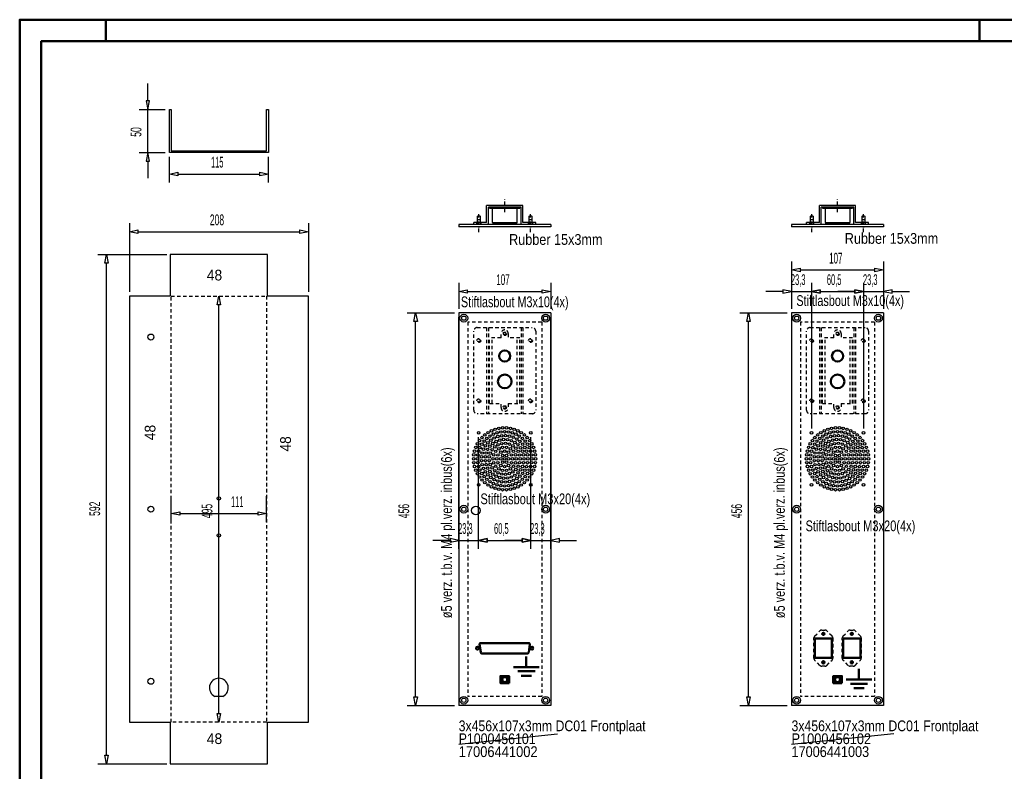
# Model space of a CAD drawing. Extents: x -16476 to -14436, y 5163 to 6588.
# Tile 2 of 3: x -16476 to -15332, y 5714 to 6588. Entities that reach past the tile are written whole.
import ezdxf

# ---------------------------------------------------------------- set-up
doc = ezdxf.new("R2010")
doc.units = 0
doc.header["$MEASUREMENT"] = 0
doc.linetypes.add('DASHDOT', pattern=[8.5, 4, -2, 0.5, -2])
doc.linetypes.add('HIDDEN', pattern=[7, 4, -3])
doc.layers.get('0').update_dxf_attribs({"linetype": 'CONTINUOUS'})
for name, color, linetype in [('DIM49', 4, 'CONTINUOUS'), ('LE_GREEN', 3, 'CONTINUOUS'), ('LE_HIDDEN', 7, 'CONTINUOUS'), ('LE_MIDDLE', 7, 'CONTINUOUS'), ('LE_RED', 1, 'CONTINUOUS'), ('TXT_ALL', 7, 'CONTINUOUS'), ('TXT_DIM49', 2, 'CONTINUOUS')]:
    doc.layers.add(name, color=color, linetype=linetype)
doc.layers.add('LE_ALL', color=7, linetype='CONTINUOUS', lineweight=50)

# ---------------------------------------------------------------- blocks, each defined once
blk = doc.blocks.new('_D6', base_point=(-15579, 6247))
at = {"layer": 'DIM49', "color": 1}
for p, q in [((-15579, 6307), (-15579, 6252)), ((-15472, 6307), (-15472, 6252)), ((-15579, 6297), (-15569, 6299)), ((-15569, 6295), (-15579, 6297)), ((-15569, 6299), (-15569, 6295)), ((-15569, 6297), (-15482, 6297)), ((-15482, 6295), (-15482, 6299)), ((-15482, 6299), (-15472, 6297)), ((-15472, 6297), (-15482, 6295))]:
    blk.add_line(p, q, dxfattribs=at)
at = {"layer": 'TXT_DIM49', "width": 0.557}
blk.add_text('107', height=12.5, dxfattribs=at).set_placement((-15535.3, 6304.5))
blk = doc.blocks.new('_D7', base_point=(-15579, 5791))
at = {"layer": 'DIM49', "color": 1}
for p, q in [((-15639, 6247), (-15584, 6247)), ((-15631, 6237), (-15629, 6247)), ((-15629, 6247), (-15627, 6237)), ((-15627, 6237), (-15631, 6237)), ((-15629, 5801), (-15629, 6237)), ((-15629, 5791), (-15631, 5801)), ((-15631, 5801), (-15627, 5801)), ((-15627, 5801), (-15629, 5791)), ((-15639, 5791), (-15584, 5791))]:
    blk.add_line(p, q, dxfattribs=at)
at = {"layer": 'TXT_DIM49', "width": 0.596}
blk.add_text('456', height=12.5, rotation=90, dxfattribs=at).set_placement((-15636.5, 6008.5))
blk = doc.blocks.new('_D8', base_point=(-15495.3, 6107.8))
at = {"layer": 'DIM49', "color": 1}
for p, q in [((-15495.3, 6282), (-15495.3, 6112.8)), ((-15472, 6282), (-15472, 6252)), ((-15505.3, 6272), (-15525.3, 6272)), ((-15495.3, 6272), (-15505.3, 6274)), ((-15505.3, 6274), (-15505.3, 6270)), ((-15505.3, 6270), (-15495.3, 6272)), ((-15495.3, 6272), (-15472, 6272)), ((-15462, 6274), (-15472, 6272)), ((-15472, 6272), (-15462, 6270)), ((-15462, 6270), (-15462, 6274)), ((-15462, 6272), (-15442, 6272))]:
    blk.add_line(p, q, dxfattribs=at)
at = {"layer": 'TXT_DIM49', "width": 0.52}
blk.add_text('23,3', height=12.5, rotation=0, dxfattribs=at).set_placement((-15496, 6279.5))
blk = doc.blocks.new('_D9', base_point=(-15555.8, 6107.8))
at = {"layer": 'DIM49', "color": 1}
for p, q in [((-15555.8, 6282), (-15555.8, 6112.8)), ((-15495.3, 6282), (-15495.3, 6112.8)), ((-15555.8, 6272), (-15545.8, 6274)), ((-15545.8, 6270), (-15555.8, 6272)), ((-15545.8, 6274), (-15545.8, 6270)), ((-15545.8, 6272), (-15505.3, 6272)), ((-15505.3, 6270), (-15505.3, 6274)), ((-15505.3, 6274), (-15495.3, 6272)), ((-15495.3, 6272), (-15505.3, 6270))]:
    blk.add_line(p, q, dxfattribs=at)
at = {"layer": 'TXT_DIM49', "width": 0.52}
blk.add_text('60,5', height=12.5, dxfattribs=at).set_placement((-15537.9, 6279.5))
blk = doc.blocks.new('_D10', base_point=(-15579, 6247))
at = {"layer": 'DIM49', "color": 1}
for p, q in [((-15579, 6282), (-15579, 6252)), ((-15555.8, 6282), (-15555.8, 6112.8)), ((-15589, 6272), (-15609, 6272)), ((-15579, 6272), (-15589, 6274)), ((-15589, 6274), (-15589, 6270)), ((-15589, 6270), (-15579, 6272)), ((-15579, 6272), (-15555.8, 6272)), ((-15545.8, 6274), (-15555.8, 6272)), ((-15555.8, 6272), (-15545.8, 6270)), ((-15545.8, 6270), (-15545.8, 6274)), ((-15545.8, 6272), (-15525.8, 6272))]:
    blk.add_line(p, q, dxfattribs=at)
at = {"layer": 'TXT_DIM49', "width": 0.52}
blk.add_text('23,3', height=12.5, rotation=0, dxfattribs=at).set_placement((-15579.7, 6279.5))
blk = doc.blocks.new('_D13', base_point=(-15965.7, 6247))
at = {"layer": 'DIM49', "color": 1}
for p, q in [((-15965.7, 6282), (-15965.7, 6252)), ((-15858.7, 6282), (-15858.7, 6252)), ((-15965.7, 6272), (-15955.7, 6274)), ((-15955.7, 6270), (-15965.7, 6272)), ((-15955.7, 6274), (-15955.7, 6270)), ((-15955.7, 6272), (-15868.7, 6272)), ((-15868.7, 6270), (-15868.7, 6274)), ((-15868.7, 6274), (-15858.7, 6272)), ((-15858.7, 6272), (-15868.7, 6270))]:
    blk.add_line(p, q, dxfattribs=at)
at = {"layer": 'TXT_DIM49', "width": 0.557}
blk.add_text('107', height=12.5, dxfattribs=at).set_placement((-15922, 6279.5))
blk = doc.blocks.new('_D14', base_point=(-15965.7, 5791))
at = {"layer": 'DIM49', "color": 1}
for p, q in [((-16025.7, 6247), (-15970.7, 6247)), ((-16017.7, 6237), (-16015.7, 6247)), ((-16015.7, 6247), (-16013.7, 6237)), ((-16013.7, 6237), (-16017.7, 6237)), ((-16015.7, 5801), (-16015.7, 6237)), ((-16015.7, 5791), (-16017.7, 5801)), ((-16017.7, 5801), (-16013.7, 5801)), ((-16013.7, 5801), (-16015.7, 5791)), ((-16025.7, 5791), (-15970.7, 5791))]:
    blk.add_line(p, q, dxfattribs=at)
at = {"layer": 'TXT_DIM49', "width": 0.596}
blk.add_text('456', height=12.5, rotation=90, dxfattribs=at).set_placement((-16023.2, 6008.5))
blk = doc.blocks.new('_D15', base_point=(-15882, 6107.8))
at = {"layer": 'DIM49', "color": 1}
for p, q in [((-15858.7, 5972.8), (-15858.7, 6242)), ((-15882, 5972.8), (-15882, 6102.8)), ((-15882, 5982.8), (-15892, 5984.8)), ((-15892, 5984.8), (-15892, 5980.8)), ((-15848.7, 5984.8), (-15858.7, 5982.8)), ((-15848.7, 5980.8), (-15848.7, 5984.8)), ((-15892, 5982.8), (-15912, 5982.8)), ((-15892, 5980.8), (-15882, 5982.8)), ((-15882, 5982.8), (-15858.7, 5982.8)), ((-15858.7, 5982.8), (-15848.7, 5980.8)), ((-15848.7, 5982.8), (-15828.7, 5982.8))]:
    blk.add_line(p, q, dxfattribs=at)
at = {"layer": 'TXT_DIM49', "width": 0.52}
blk.add_text('23,3', height=12.5, rotation=360, dxfattribs=at).set_placement((-15882.7, 5990.3))
blk = doc.blocks.new('_D16', base_point=(-15942.5, 6107.8))
at = {"layer": 'DIM49', "color": 1}
for p, q in [((-15942.5, 5972.8), (-15942.5, 6102.8)), ((-15882, 5972.8), (-15882, 6102.8)), ((-15942.5, 5982.8), (-15932.5, 5984.8)), ((-15932.5, 5984.8), (-15932.5, 5980.8)), ((-15892, 5980.8), (-15892, 5984.8)), ((-15892, 5984.8), (-15882, 5982.8)), ((-15932.5, 5980.8), (-15942.5, 5982.8)), ((-15932.5, 5982.8), (-15892, 5982.8)), ((-15882, 5982.8), (-15892, 5980.8))]:
    blk.add_line(p, q, dxfattribs=at)
at = {"layer": 'TXT_DIM49', "width": 0.52}
blk.add_text('60,5', height=12.5, dxfattribs=at).set_placement((-15924.6, 5990.3))
blk = doc.blocks.new('_D17', base_point=(-15965.7, 6247))
at = {"layer": 'DIM49', "color": 1}
for p, q in [((-15965.7, 5972.8), (-15965.7, 6242)), ((-15942.5, 5972.8), (-15942.5, 6102.8)), ((-15965.7, 5982.8), (-15975.7, 5984.8)), ((-15975.7, 5984.8), (-15975.7, 5980.8)), ((-15932.5, 5984.8), (-15942.5, 5982.8)), ((-15932.5, 5980.8), (-15932.5, 5984.8)), ((-15975.7, 5982.8), (-15995.7, 5982.8)), ((-15975.7, 5980.8), (-15965.7, 5982.8)), ((-15965.7, 5982.8), (-15942.5, 5982.8)), ((-15942.5, 5982.8), (-15932.5, 5980.8)), ((-15932.5, 5982.8), (-15912.5, 5982.8))]:
    blk.add_line(p, q, dxfattribs=at)
at = {"layer": 'TXT_DIM49', "width": 0.52}
blk.add_text('23,3', height=12.5, rotation=0, dxfattribs=at).set_placement((-15966.4, 5990.3))
blk = doc.blocks.new('_D24', base_point=(-16348.3, 6266.5))
at = {"layer": 'DIM49', "color": 1}
for p, q in [((-16348.3, 6351.5), (-16348.3, 6271.5)), ((-16140.3, 6351.5), (-16140.3, 6271.5)), ((-16348.3, 6341.5), (-16338.3, 6343.5)), ((-16338.3, 6339.5), (-16348.3, 6341.5)), ((-16338.3, 6343.5), (-16338.3, 6339.5)), ((-16338.3, 6341.5), (-16150.3, 6341.5)), ((-16150.3, 6339.5), (-16150.3, 6343.5)), ((-16150.3, 6343.5), (-16140.3, 6341.5)), ((-16140.3, 6341.5), (-16150.3, 6339.5))]:
    blk.add_line(p, q, dxfattribs=at)
at = {"layer": 'TXT_DIM49', "width": 0.596}
blk.add_text('208', height=12.5, dxfattribs=at).set_placement((-16254.8, 6349))
blk = doc.blocks.new('_D25', base_point=(-16299.8, 5723))
at = {"layer": 'DIM49', "color": 1}
for p, q in [((-16384.8, 6315), (-16304.8, 6315)), ((-16376.8, 6305), (-16374.8, 6315)), ((-16374.8, 6315), (-16372.8, 6305)), ((-16372.8, 6305), (-16376.8, 6305)), ((-16374.8, 5733), (-16374.8, 6305)), ((-16374.8, 5723), (-16376.8, 5733)), ((-16376.8, 5733), (-16372.8, 5733)), ((-16372.8, 5733), (-16374.8, 5723)), ((-16384.8, 5723), (-16304.8, 5723))]:
    blk.add_line(p, q, dxfattribs=at)
at = {"layer": 'TXT_DIM49', "width": 0.596}
blk.add_text('592', height=12.5, rotation=90, dxfattribs=at).set_placement((-16382.3, 6011.2))
blk = doc.blocks.new('_D26', base_point=(-16244.3, 5771.5))
at = {"layer": 'DIM49', "color": 1}
for p, q in [((-16246.3, 6256.5), (-16244.3, 6266.5)), ((-16244.3, 6266.5), (-16242.3, 6256.5)), ((-16242.3, 6256.5), (-16246.3, 6256.5)), ((-16244.3, 5781.5), (-16244.3, 6256.5)), ((-16244.3, 5771.5), (-16246.3, 5781.5)), ((-16246.3, 5781.5), (-16242.3, 5781.5)), ((-16242.3, 5781.5), (-16244.3, 5771.5))]:
    blk.add_line(p, q, dxfattribs=at)
at = {"layer": 'TXT_DIM49', "width": 0.596}
blk.add_text('495', height=12.5, rotation=90, dxfattribs=at).set_placement((-16251.8, 6008.5))
blk = doc.blocks.new('_D27', base_point=(-16299.8, 6039))
at = {"layer": 'DIM49', "color": 1}
for p, q in [((-16299.8, 6004), (-16299.8, 6034)), ((-16188.8, 6004), (-16188.8, 6034)), ((-16299.8, 6014), (-16289.8, 6016)), ((-16289.8, 6012), (-16299.8, 6014)), ((-16289.8, 6016), (-16289.8, 6012)), ((-16289.8, 6014), (-16198.8, 6014)), ((-16198.8, 6012), (-16198.8, 6016)), ((-16198.8, 6016), (-16188.8, 6014)), ((-16188.8, 6014), (-16198.8, 6012))]:
    blk.add_line(p, q, dxfattribs=at)
at = {"layer": 'TXT_DIM49', "width": 0.479}
blk.add_text('111', height=12.5, dxfattribs=at).set_placement((-16230.2, 6021.5))
blk = doc.blocks.new('_D28', base_point=(-16301.8, 6433.5))
at = {"layer": 'DIM49', "color": 1}
for p, q in [((-16301.8, 6398.5), (-16301.8, 6428.5)), ((-16186.8, 6398.5), (-16186.8, 6428.5)), ((-16301.8, 6408.5), (-16291.8, 6410.5)), ((-16291.8, 6406.5), (-16301.8, 6408.5)), ((-16291.8, 6410.5), (-16291.8, 6406.5)), ((-16291.8, 6408.5), (-16196.8, 6408.5)), ((-16196.8, 6406.5), (-16196.8, 6410.5)), ((-16196.8, 6410.5), (-16186.8, 6408.5)), ((-16186.8, 6408.5), (-16196.8, 6406.5))]:
    blk.add_line(p, q, dxfattribs=at)
at = {"layer": 'TXT_DIM49', "width": 0.518}
blk.add_text('115', height=12.5, dxfattribs=at).set_placement((-16253.4, 6416))
blk = doc.blocks.new('_D29', base_point=(-16301.8, 6433.5))
at = {"layer": 'DIM49', "color": 1}
for p, q in [((-16326.8, 6493.5), (-16326.8, 6513.5)), ((-16324.8, 6493.5), (-16328.8, 6493.5)), ((-16328.8, 6493.5), (-16326.8, 6483.5)), ((-16326.8, 6483.5), (-16324.8, 6493.5)), ((-16336.8, 6483.5), (-16306.8, 6483.5)), ((-16326.8, 6433.5), (-16326.8, 6483.5)), ((-16336.8, 6433.5), (-16306.8, 6433.5)), ((-16326.8, 6433.5), (-16328.8, 6423.5)), ((-16324.8, 6423.5), (-16326.8, 6433.5)), ((-16328.8, 6423.5), (-16324.8, 6423.5)), ((-16326.8, 6423.5), (-16326.8, 6403.5))]:
    blk.add_line(p, q, dxfattribs=at)
at = {"layer": 'TXT_DIM49', "width": 0.596}
blk.add_text('50', height=12.5, rotation=90, dxfattribs=at).set_placement((-16334.3, 6451.8))

msp = doc.modelspace()

# ---------------------------------------------------------------- linework, layer by layer
for p, q in [((-16188.8, 6483.5), (-16186.8, 6483.5)), ((-15891.2, 6372), (-15933.2, 6372)), ((-15933.2, 6352), (-15933.2, 6372)), ((-15891.2, 6352), (-15891.2, 6372)), ((-15504.5, 6372), (-15546.5, 6372)), ((-15546.5, 6352), (-15546.5, 6372)), ((-15504.5, 6352), (-15504.5, 6372)), ((-15893.2, 6370), (-15931.2, 6370)), ((-15931.2, 6350), (-15931.2, 6370)), ((-15929.7, 6370), (-15894.7, 6370)), ((-15925.7, 6370), (-15898.7, 6370)), ((-15916.5, 6370), (-15916.5, 6369)), ((-15908, 6370), (-15908, 6369)), ((-15894.7, 6369), (-15894.7, 6370)), ((-15893.2, 6350), (-15893.2, 6370)), ((-15506.5, 6370), (-15544.5, 6370)), ((-15544.5, 6350), (-15544.5, 6370)), ((-15543, 6370), (-15508, 6370)), ((-15539, 6370), (-15512, 6370)), ((-15529.8, 6370), (-15529.8, 6369)), ((-15521.3, 6370), (-15521.3, 6369)), ((-15508, 6369), (-15508, 6370)), ((-15506.5, 6350), (-15506.5, 6370)), ((-15933.2, 6352), (-15948.2, 6352)), ((-15948.2, 6350), (-15948.2, 6352)), ((-15925.7, 6350), (-15925.7, 6352)), ((-15925.7, 6352), (-15898.7, 6352)), ((-15898.7, 6352), (-15898.7, 6350)), ((-15876.2, 6352), (-15891.2, 6352)), ((-15876.2, 6350), (-15876.2, 6352)), ((-15858.7, 6350), (-15858.7, 6347)), ((-15546.5, 6352), (-15561.5, 6352)), ((-15561.5, 6350), (-15561.5, 6352)), ((-15539, 6352), (-15512, 6352)), ((-15539, 6350), (-15539, 6352)), ((-15512, 6352), (-15512, 6350)), ((-15489.5, 6352), (-15504.5, 6352)), ((-15489.5, 6350), (-15489.5, 6352)), ((-15472, 6350), (-15472, 6347)), ((-15858.7, 6347), (-15965.7, 6347)), ((-15472, 6347), (-15579, 6347)), ((-15965.7, 5746), (-15850.9, 5758.1)), ((-15579, 5746), (-15460.1, 5758.5))]:
    msp.add_line(p, q)
for points in [[(-16301.8, 6433.5), (-16301.8, 6483.5), (-16299.8, 6483.5)], [(-16186.8, 6483.5), (-16186.8, 6433.5), (-16301.8, 6433.5)], [(-16299.8, 6483.5), (-16299.8, 6435.5), (-16188.8, 6435.5), (-16188.8, 6483.5)], [(-15929.7, 6370), (-15929.7, 6369), (-15894.7, 6369)], [(-15543, 6370), (-15543, 6369), (-15508, 6369)], [(-15858.7, 6350), (-15965.7, 6350), (-15965.7, 6347)], [(-15943.7, 6350), (-15943.7, 6359.5), (-15943.2, 6360), (-15941.2, 6360), (-15940.7, 6359.5), (-15940.7, 6350)], [(-15883.7, 6350), (-15883.7, 6359.5), (-15883.2, 6360), (-15881.2, 6360), (-15880.7, 6359.5), (-15880.7, 6350)], [(-15472, 6350), (-15579, 6350), (-15579, 6347)], [(-15557, 6350), (-15557, 6359.5), (-15556.5, 6360), (-15554.5, 6360), (-15554, 6359.5), (-15554, 6350)], [(-15497, 6350), (-15497, 6359.5), (-15496.5, 6360), (-15494.5, 6360), (-15494, 6359.5), (-15494, 6350)]]:
    msp.add_lwpolyline(points)
for points in [[(-15927.7, 6369, -0.414214), (-15926.7, 6368), (-15926.7, 6353, 0.414214), (-15925.7, 6352)], [(-15898.7, 6352, 0.414214), (-15897.7, 6353), (-15897.7, 6368, -0.414214), (-15896.7, 6369)], [(-15541, 6369, -0.414214), (-15540, 6368), (-15540, 6353, 0.414214), (-15539, 6352)], [(-15512, 6352, 0.414214), (-15511, 6353), (-15511, 6368, -0.414214), (-15510, 6369)]]:
    msp.add_lwpolyline(points, format="xyb")
for centre in [(-15959.7, 6241), (-15864.7, 6241), (-15573, 6241), (-15478, 6241), (-15959.7, 6019), (-15864.7, 6019), (-15573, 6019), (-15478, 6019), (-15959.7, 5797), (-15864.7, 5797), (-15573, 5797), (-15478, 5797)]:
    msp.add_circle(centre, 4.5)
at = {"layer": 'LE_ALL', "color": 1}
for p, q in [((-16375.7, 6562.8), (-16375.7, 6587.8)), ((-15360.7, 6562.8), (-15360.7, 6587.8)), ((-15872, 5835.4), (-15887.1, 5835.4)), ((-15917.2, 5823), (-15916.2, 5823)), ((-15916.2, 5825), (-15916.2, 5817)), ((-15908.2, 5825), (-15908.2, 5817)), ((-15908.2, 5823), (-15907.2, 5823)), ((-15897.1, 5830.6), (-15887.1, 5830.6)), ((-15881.1, 5825.4), (-15893.1, 5825.4)), ((-15877, 5830.6), (-15887.1, 5830.6)), ((-15530.5, 5823), (-15529.5, 5823)), ((-15529.5, 5825), (-15529.5, 5817)), ((-15521.5, 5825), (-15521.5, 5817)), ((-15521.5, 5823), (-15520.5, 5823)), ((-15916.2, 5819), (-15917.2, 5819)), ((-15907.2, 5819), (-15908.2, 5819)), ((-15529.5, 5819), (-15530.5, 5819)), ((-15520.5, 5819), (-15521.5, 5819)), ((-15510.6, 5816.2), (-15500.6, 5816.2)), ((-15485.5, 5821), (-15500.6, 5821)), ((-15490.6, 5816.2), (-15500.6, 5816.2)), ((-15494.6, 5811.1), (-15506.6, 5811.1))]:
    msp.add_line(p, q, dxfattribs=at)
at = {"layer": 'LE_ALL', "color": 3}
for p, q in [((-15940.1, 5852.8), (-15941.6, 5861.8)), ((-15940.1, 5863.5), (-15884.4, 5863.5)), ((-15882.9, 5861.8), (-15884.3, 5852.8)), ((-15885.8, 5851.5), (-15938.7, 5851.5))]:
    msp.add_line(p, q, dxfattribs=at)
at = {"layer": 'LE_ALL', "color": 10}
for points in [[(-16475.7, 5162.8), (-14435.7, 5162.8), (-14435.7, 6587.8), (-16475.7, 6587.8), (-16475.7, 5162.8)], [(-16450.7, 5187.8), (-14460.7, 5187.8), (-14460.7, 6562.8), (-16450.7, 6562.8), (-16450.7, 5187.8)]]:
    msp.add_lwpolyline(points, dxfattribs=at)
at = {"layer": 'LE_ALL', "color": 3}
for points in [[(-15552, 5868.9), (-15532, 5868.9), (-15532, 5846.4), (-15552, 5846.4), (-15552, 5868.9)], [(-15519, 5868.9), (-15499, 5868.9), (-15499, 5846.4), (-15519, 5846.4), (-15519, 5868.9)]]:
    msp.add_lwpolyline(points, dxfattribs=at)
at = {"layer": 'LE_ALL', "color": 1}
for points in [[(-15902.1, 5835.4), (-15887.1, 5835.4), (-15887.1, 5848)], [(-15907.2, 5817), (-15917.2, 5817), (-15917.2, 5825), (-15907.2, 5825), (-15907.2, 5817)], [(-15520.5, 5817), (-15530.5, 5817), (-15530.5, 5825), (-15520.5, 5825), (-15520.5, 5817)], [(-15515.6, 5821), (-15500.6, 5821), (-15500.6, 5833.6)]]:
    msp.add_lwpolyline(points, dxfattribs=at)
at = {"layer": 'LE_ALL', "color": 8}
for centre, radius in [((-15912.2, 6197), 6.5), ((-15525.5, 6197), 6.5), ((-15525.5, 6197), 6.5), ((-15912.2, 6167.5), 8), ((-15525.5, 6167.5), 8), ((-15525.5, 6167.5), 8)]:
    msp.add_circle(centre, radius, dxfattribs=at)
at = {"layer": 'LE_ALL', "color": 3}
for centre, radius in [((-15542, 5874.1), 1.25), ((-15509, 5874.1), 1.25), ((-15944, 5857.5), 1.6), ((-15880.5, 5857.5), 1.6), ((-15542, 5841.1), 1.25), ((-15509, 5841.1), 1.25)]:
    msp.add_circle(centre, radius, dxfattribs=at)
at = {"layer": 'LE_ALL', "color": 1}
for centre in [(-15912.2, 5821), (-15525.5, 5821)]:
    msp.add_circle(centre, 3, dxfattribs=at)
at = {"layer": 'LE_ALL', "color": 3}
for centre, start, end in [((-15940.1, 5862), 90, -171), ((-15884.4, 5862), -9, 90), ((-15938.7, 5853), -171, -90), ((-15885.8, 5853), -90, -9)]:
    msp.add_arc(centre, 1.5, start, end, dxfattribs=at)
at = {"layer": 'LE_GREEN'}
for p, q in [((-15858.7, 6247), (-15965.7, 6247)), ((-15965.7, 6247), (-15965.7, 5791)), ((-15858.7, 6247), (-15858.7, 5791)), ((-15472, 6247), (-15579, 6247)), ((-15579, 6247), (-15579, 5791)), ((-15472, 6247), (-15472, 5791)), ((-16239.8, 5801.5), (-16248.9, 5801.5)), ((-15858.7, 5791), (-15965.7, 5791)), ((-15472, 5791), (-15579, 5791))]:
    msp.add_line(p, q, dxfattribs=at)
msp.add_lwpolyline([(-16140.3, 5771.5), (-16140.3, 6266.5), (-16187.8, 6266.5), (-16187.8, 6315), (-16300.8, 6315), (-16300.8, 6266.5), (-16348.3, 6266.5), (-16348.3, 5771.5), (-16300.8, 5771.5), (-16300.8, 5723), (-16187.8, 5723), (-16187.8, 5771.5), (-16140.3, 5771.5)], dxfattribs=at)
for centre, radius in [((-15959.7, 6241), 2.5), ((-15864.7, 6241), 2.5), ((-15573, 6241), 2.5), ((-15478, 6241), 2.5), ((-16323.3, 6219), 3.5), ((-15931.6, 6107.9), 1.5), ((-15927.6, 6110.1), 1.5), ((-15923.4, 6111.8), 1.5), ((-15921.2, 6107.8), 1.5), ((-15919.1, 6112.9), 1.5), ((-15916.8, 6108.7), 1.5), ((-15914.6, 6113.5), 1.5), ((-15912.3, 6109), 1.5), ((-15910.1, 6113.5), 1.5), ((-15907.8, 6108.7), 1.5), ((-15905.6, 6112.9), 1.5), ((-15903.4, 6107.8), 1.5), ((-15901.2, 6111.8), 1.5), ((-15897, 6110.1), 1.5), ((-15893, 6107.9), 1.5), ((-15544.9, 6107.9), 1.5), ((-15540.9, 6110.1), 1.5), ((-15536.7, 6111.8), 1.5), ((-15534.5, 6107.8), 1.5), ((-15532.4, 6112.9), 1.5), ((-15530.1, 6108.7), 1.5), ((-15527.9, 6113.5), 1.5), ((-15525.6, 6109), 1.5), ((-15523.3, 6113.5), 1.5), ((-15521.1, 6108.7), 1.5), ((-15518.9, 6112.9), 1.5), ((-15516.7, 6107.8), 1.5), ((-15514.5, 6111.8), 1.5), ((-15510.3, 6110.1), 1.5), ((-15506.3, 6107.9), 1.5), ((-15941.4, 6098.7), 1.5), ((-15938.6, 6102.2), 1.5), ((-15936.1, 6098.2), 1.5), ((-15935.3, 6105.3), 1.5), ((-15932.9, 6101.3), 1.5), ((-15931.8, 6096.2), 1.5), ((-15929.3, 6104), 1.5), ((-15928.4, 6099.3), 1.5), ((-15925.4, 6106.2), 1.5), ((-15924.5, 6101.7), 1.5), ((-15922.2, 6097.7), 1.5), ((-15920.2, 6103.4), 1.5), ((-15918, 6099.3), 1.5), ((-15915.7, 6104.3), 1.5), ((-15913.5, 6100), 1.5), ((-15911.2, 6104.5), 1.5), ((-15908.9, 6099.8), 1.5), ((-15906.6, 6103.9), 1.5), ((-15904.5, 6098.6), 1.5), ((-15902.2, 6102.6), 1.5), ((-15900.4, 6096.6), 1.5), ((-15899.2, 6106.2), 1.5), ((-15898.2, 6100.5), 1.5), ((-15895.3, 6104), 1.5), ((-15894.5, 6097.8), 1.5), ((-15891.7, 6101.3), 1.5), ((-15889.4, 6105.3), 1.5), ((-15888.5, 6098.2), 1.5), ((-15886.1, 6102.2), 1.5), ((-15883.2, 6098.7), 1.5), ((-15554.7, 6098.7), 1.5), ((-15551.9, 6102.2), 1.5), ((-15549.4, 6098.2), 1.5), ((-15548.6, 6105.3), 1.5), ((-15546.2, 6101.3), 1.5), ((-15545.1, 6096.2), 1.5), ((-15542.6, 6104), 1.5), ((-15541.7, 6099.3), 1.5), ((-15538.7, 6106.2), 1.5), ((-15537.8, 6101.7), 1.5), ((-15535.5, 6097.7), 1.5), ((-15533.5, 6103.4), 1.5), ((-15531.2, 6099.3), 1.5), ((-15529, 6104.3), 1.5), ((-15526.7, 6100), 1.5), ((-15524.5, 6104.5), 1.5), ((-15522.2, 6099.8), 1.5), ((-15519.9, 6103.9), 1.5), ((-15517.8, 6098.6), 1.5), ((-15515.5, 6102.6), 1.5), ((-15513.7, 6096.6), 1.5), ((-15512.5, 6106.2), 1.5), ((-15511.5, 6100.5), 1.5), ((-15508.6, 6104), 1.5), ((-15507.8, 6097.8), 1.5), ((-15505, 6101.3), 1.5), ((-15502.7, 6105.3), 1.5), ((-15501.8, 6098.2), 1.5), ((-15499.4, 6102.2), 1.5), ((-15496.5, 6098.7), 1.5), ((-15947.2, 6086.5), 1.5), ((-15945.8, 6090.8), 1.5), ((-15943.9, 6094.9), 1.5), ((-15942.5, 6086.4), 1.5), ((-15941, 6090.6), 1.5), ((-15938.8, 6094.6), 1.5), ((-15938.4, 6084.3), 1.5), ((-15936.9, 6088.7), 1.5), ((-15934.7, 6092.7), 1.5), ((-15933.8, 6084.3), 1.5), ((-15932, 6088.5), 1.5), ((-15929.4, 6092.2), 1.5), ((-15926.9, 6088.1), 1.5), ((-15926.1, 6095.3), 1.5), ((-15923.8, 6091.4), 1.5), ((-15922.7, 6086.2), 1.5), ((-15920, 6093.8), 1.5), ((-15919.1, 6089.2), 1.5), ((-15916.8, 6085.3), 1.5), ((-15915.7, 6095.2), 1.5), ((-15914.7, 6090.8), 1.5), ((-15912.3, 6086.5), 1.5), ((-15911.2, 6095.5), 1.5), ((-15910, 6090.8), 1.5), ((-15907.8, 6085.3), 1.5), ((-15906.8, 6094.7), 1.5), ((-15905.6, 6089.2), 1.5), ((-15902.7, 6092.7), 1.5), ((-15902, 6086.2), 1.5), ((-15899.2, 6089.9), 1.5), ((-15896.8, 6093.9), 1.5), ((-15896.5, 6086.2), 1.5), ((-15893.8, 6090.4), 1.5), ((-15891.6, 6086.4), 1.5), ((-15891.3, 6094.5), 1.5), ((-15888.7, 6090.7), 1.5), ((-15886.9, 6086.5), 1.5), ((-15885.8, 6094.6), 1.5), ((-15883.7, 6090.6), 1.5), ((-15882.1, 6086.4), 1.5), ((-15880.8, 6094.9), 1.5), ((-15878.8, 6090.8), 1.5), ((-15877.4, 6086.5), 1.5), ((-15560.5, 6086.5), 1.5), ((-15559.1, 6090.8), 1.5), ((-15557.2, 6094.9), 1.5), ((-15555.8, 6086.4), 1.5), ((-15554.3, 6090.6), 1.5), ((-15552.1, 6094.6), 1.5), ((-15551.7, 6084.3), 1.5), ((-15550.2, 6088.7), 1.5), ((-15548, 6092.7), 1.5), ((-15547.1, 6084.3), 1.5), ((-15545.3, 6088.5), 1.5), ((-15542.7, 6092.2), 1.5), ((-15540.2, 6088.1), 1.5), ((-15539.4, 6095.3), 1.5), ((-15537.1, 6091.4), 1.5), ((-15536, 6086.2), 1.5), ((-15533.3, 6093.8), 1.5), ((-15532.4, 6089.2), 1.5), ((-15530.1, 6085.3), 1.5), ((-15529, 6095.2), 1.5), ((-15528, 6090.8), 1.5), ((-15525.6, 6086.5), 1.5), ((-15524.5, 6095.5), 1.5), ((-15523.3, 6090.8), 1.5), ((-15521.1, 6085.3), 1.5), ((-15520, 6094.7), 1.5), ((-15518.9, 6089.2), 1.5), ((-15516, 6092.7), 1.5), ((-15515.3, 6086.2), 1.5), ((-15512.5, 6089.9), 1.5), ((-15510.1, 6093.9), 1.5), ((-15509.8, 6086.2), 1.5), ((-15507.1, 6090.4), 1.5), ((-15504.9, 6086.4), 1.5), ((-15504.6, 6094.5), 1.5), ((-15502, 6090.7), 1.5), ((-15500.2, 6086.5), 1.5), ((-15499.1, 6094.6), 1.5), ((-15497, 6090.6), 1.5), ((-15495.4, 6086.4), 1.5), ((-15494.1, 6094.9), 1.5), ((-15492.1, 6090.8), 1.5), ((-15490.7, 6086.5), 1.5), ((-15948.3, 6077.5), 1.5), ((-15948, 6082.1), 1.5), ((-15948, 6073), 1.5), ((-15943.8, 6077.5), 1.5), ((-15943.5, 6082), 1.5), ((-15943.5, 6073.1), 1.5), ((-15939.2, 6079.8), 1.5), ((-15939.2, 6075.3), 1.5), ((-15934.7, 6079.8), 1.5), ((-15934.7, 6075.3), 1.5), ((-15930.2, 6079.8), 1.5), ((-15930.2, 6075.3), 1.5), ((-15929, 6084.2), 1.5), ((-15925.8, 6077.5), 1.5), ((-15925, 6082.2), 1.5), ((-15925, 6072.9), 1.5), ((-15921.3, 6077.5), 1.5), ((-15920.1, 6082), 1.5), ((-15920.1, 6073), 1.5), ((-15916.8, 6077.5), 1.5), ((-15914.6, 6081.4), 1.5), ((-15914.6, 6073.6), 1.5), ((-15912.3, 6077.5), 1.5), ((-15910.1, 6081.4), 1.5), ((-15910.1, 6073.6), 1.5), ((-15907.8, 6077.5), 1.5), ((-15904.5, 6082), 1.5), ((-15904.5, 6073), 1.5), ((-15903.3, 6077.5), 1.5), ((-15899.6, 6082.2), 1.5), ((-15899.6, 6072.9), 1.5), ((-15898.8, 6077.5), 1.5), ((-15894.9, 6082), 1.5), ((-15894.9, 6073.1), 1.5), ((-15894.3, 6077.5), 1.5), ((-15890.3, 6082.1), 1.5), ((-15890.3, 6073), 1.5), ((-15889.8, 6077.5), 1.5), ((-15885.7, 6082.1), 1.5), ((-15885.7, 6073), 1.5), ((-15885.3, 6077.5), 1.5), ((-15881.1, 6082), 1.5), ((-15881.1, 6073.1), 1.5), ((-15880.8, 6077.5), 1.5), ((-15876.6, 6082.1), 1.5), ((-15876.6, 6073), 1.5), ((-15876.3, 6077.5), 1.5), ((-15561.6, 6077.5), 1.5), ((-15561.3, 6082.1), 1.5), ((-15561.3, 6073), 1.5), ((-15557.1, 6077.5), 1.5), ((-15556.8, 6082), 1.5), ((-15556.8, 6073.1), 1.5), ((-15552.5, 6079.8), 1.5), ((-15552.5, 6075.3), 1.5), ((-15548, 6079.8), 1.5), ((-15548, 6075.3), 1.5), ((-15543.5, 6079.8), 1.5), ((-15543.5, 6075.3), 1.5), ((-15542.3, 6084.2), 1.5), ((-15539.1, 6077.5), 1.5), ((-15538.3, 6082.2), 1.5), ((-15538.3, 6072.9), 1.5), ((-15534.6, 6077.5), 1.5), ((-15533.4, 6082), 1.5), ((-15533.4, 6073), 1.5), ((-15530.1, 6077.5), 1.5), ((-15527.9, 6081.4), 1.5), ((-15527.9, 6073.6), 1.5), ((-15525.6, 6077.5), 1.5), ((-15523.4, 6081.4), 1.5), ((-15523.4, 6073.6), 1.5), ((-15521.1, 6077.5), 1.5), ((-15517.8, 6082), 1.5), ((-15517.8, 6073), 1.5), ((-15516.6, 6077.5), 1.5), ((-15512.9, 6082.2), 1.5), ((-15512.9, 6072.9), 1.5), ((-15512.1, 6077.5), 1.5), ((-15508.2, 6082), 1.5), ((-15508.2, 6073.1), 1.5), ((-15507.6, 6077.5), 1.5), ((-15503.6, 6082.1), 1.5), ((-15503.6, 6073), 1.5), ((-15503.1, 6077.5), 1.5), ((-15499, 6082.1), 1.5), ((-15499, 6073), 1.5), ((-15498.6, 6077.5), 1.5), ((-15494.4, 6082), 1.5), ((-15494.4, 6073.1), 1.5), ((-15494.1, 6077.5), 1.5), ((-15489.9, 6082.1), 1.5), ((-15489.9, 6073), 1.5), ((-15489.6, 6077.5), 1.5), ((-15947.2, 6068.6), 1.5), ((-15945.8, 6064.3), 1.5), ((-15942.5, 6068.7), 1.5), ((-15941, 6064.5), 1.5), ((-15938.4, 6070.7), 1.5), ((-15936.9, 6066.4), 1.5), ((-15934.7, 6062.4), 1.5), ((-15933.8, 6070.8), 1.5), ((-15932, 6066.6), 1.5), ((-15929.4, 6062.9), 1.5), ((-15929, 6070.9), 1.5), ((-15926.9, 6067), 1.5), ((-15923.8, 6063.7), 1.5), ((-15922.7, 6068.9), 1.5), ((-15919.1, 6065.9), 1.5), ((-15916.8, 6069.7), 1.5), ((-15914.7, 6064.2), 1.5), ((-15912.3, 6068.5), 1.5), ((-15910, 6064.2), 1.5), ((-15907.8, 6069.7), 1.5), ((-15905.6, 6065.9), 1.5), ((-15902.7, 6062.3), 1.5), ((-15902, 6068.9), 1.5), ((-15899.2, 6065.2), 1.5), ((-15896.5, 6068.9), 1.5), ((-15893.8, 6064.7), 1.5), ((-15891.6, 6068.7), 1.5), ((-15888.7, 6064.4), 1.5), ((-15886.9, 6068.5), 1.5), ((-15883.7, 6064.5), 1.5), ((-15882.1, 6068.7), 1.5), ((-15878.8, 6064.3), 1.5), ((-15877.4, 6068.6), 1.5), ((-15560.5, 6068.6), 1.5), ((-15559.1, 6064.3), 1.5), ((-15555.8, 6068.7), 1.5), ((-15554.3, 6064.5), 1.5), ((-15551.7, 6070.7), 1.5), ((-15550.2, 6066.4), 1.5), ((-15548, 6062.4), 1.5), ((-15547.1, 6070.8), 1.5), ((-15545.3, 6066.6), 1.5), ((-15542.7, 6062.9), 1.5), ((-15542.3, 6070.9), 1.5), ((-15540.2, 6067), 1.5), ((-15537.1, 6063.7), 1.5), ((-15536, 6068.9), 1.5), ((-15532.4, 6065.9), 1.5), ((-15530.1, 6069.7), 1.5), ((-15528, 6064.2), 1.5), ((-15525.6, 6068.5), 1.5), ((-15523.3, 6064.2), 1.5), ((-15521.1, 6069.7), 1.5), ((-15518.9, 6065.9), 1.5), ((-15516, 6062.3), 1.5), ((-15515.3, 6068.9), 1.5), ((-15512.5, 6065.2), 1.5), ((-15509.8, 6068.9), 1.5), ((-15507.1, 6064.7), 1.5), ((-15504.9, 6068.7), 1.5), ((-15502, 6064.4), 1.5), ((-15500.2, 6068.5), 1.5), ((-15497, 6064.5), 1.5), ((-15495.4, 6068.7), 1.5), ((-15492.1, 6064.3), 1.5), ((-15490.7, 6068.6), 1.5), ((-15943.9, 6060.2), 1.5), ((-15941.4, 6056.4), 1.5), ((-15938.8, 6060.5), 1.5), ((-15938.6, 6052.9), 1.5), ((-15936.1, 6056.9), 1.5), ((-15932.9, 6053.7), 1.5), ((-15931.8, 6058.9), 1.5), ((-15929.3, 6051), 1.5), ((-15928.4, 6055.8), 1.5), ((-15926.1, 6059.8), 1.5), ((-15924.5, 6053.4), 1.5), ((-15922.2, 6057.3), 1.5), ((-15920.2, 6051.7), 1.5), ((-15920, 6061.3), 1.5), ((-15918, 6055.8), 1.5), ((-15915.7, 6059.9), 1.5), ((-15915.7, 6050.8), 1.5), ((-15913.5, 6055.1), 1.5), ((-15911.2, 6059.6), 1.5), ((-15911.2, 6050.6), 1.5), ((-15908.9, 6055.3), 1.5), ((-15906.8, 6060.4), 1.5), ((-15906.6, 6051.1), 1.5), ((-15904.5, 6056.4), 1.5), ((-15902.2, 6052.5), 1.5), ((-15900.4, 6058.4), 1.5), ((-15898.2, 6054.6), 1.5), ((-15896.8, 6061.2), 1.5), ((-15895.3, 6051), 1.5), ((-15894.5, 6057.3), 1.5), ((-15891.7, 6053.7), 1.5), ((-15891.3, 6060.6), 1.5), ((-15888.5, 6056.9), 1.5), ((-15886.1, 6052.9), 1.5), ((-15885.8, 6060.5), 1.5), ((-15883.2, 6056.4), 1.5), ((-15880.8, 6060.2), 1.5), ((-15557.2, 6060.2), 1.5), ((-15554.7, 6056.4), 1.5), ((-15552.1, 6060.5), 1.5), ((-15551.9, 6052.9), 1.5), ((-15549.4, 6056.9), 1.5), ((-15546.2, 6053.7), 1.5), ((-15545.1, 6058.9), 1.5), ((-15542.6, 6051), 1.5), ((-15541.7, 6055.8), 1.5), ((-15539.4, 6059.8), 1.5), ((-15537.8, 6053.4), 1.5), ((-15535.5, 6057.3), 1.5), ((-15533.5, 6051.7), 1.5), ((-15533.3, 6061.3), 1.5), ((-15531.2, 6055.8), 1.5), ((-15529, 6059.9), 1.5), ((-15529, 6050.8), 1.5), ((-15526.7, 6055.1), 1.5), ((-15524.5, 6059.6), 1.5), ((-15524.5, 6050.6), 1.5), ((-15522.2, 6055.3), 1.5), ((-15520, 6060.4), 1.5), ((-15519.9, 6051.1), 1.5), ((-15517.8, 6056.4), 1.5), ((-15515.5, 6052.5), 1.5), ((-15513.7, 6058.4), 1.5), ((-15511.5, 6054.6), 1.5), ((-15510.1, 6061.2), 1.5), ((-15508.6, 6051), 1.5), ((-15507.8, 6057.3), 1.5), ((-15505, 6053.7), 1.5), ((-15504.6, 6060.6), 1.5), ((-15501.8, 6056.9), 1.5), ((-15499.4, 6052.9), 1.5), ((-15499.1, 6060.5), 1.5), ((-15496.5, 6056.4), 1.5), ((-15494.1, 6060.2), 1.5), ((-15935.3, 6049.8), 1.5), ((-15931.6, 6047.1), 1.5), ((-15927.6, 6045), 1.5), ((-15925.4, 6048.9), 1.5), ((-15923.4, 6043.3), 1.5), ((-15921.2, 6047.3), 1.5), ((-15919.1, 6042.2), 1.5), ((-15916.8, 6046.4), 1.5), ((-15914.6, 6041.6), 1.5), ((-15912.3, 6046), 1.5), ((-15910.1, 6041.6), 1.5), ((-15907.8, 6046.4), 1.5), ((-15905.6, 6042.2), 1.5), ((-15903.4, 6047.3), 1.5), ((-15901.2, 6043.3), 1.5), ((-15899.2, 6048.9), 1.5), ((-15897, 6045), 1.5), ((-15893, 6047.1), 1.5), ((-15889.4, 6049.8), 1.5), ((-15548.6, 6049.8), 1.5), ((-15544.9, 6047.1), 1.5), ((-15540.9, 6045), 1.5), ((-15538.7, 6048.9), 1.5), ((-15536.7, 6043.3), 1.5), ((-15534.5, 6047.3), 1.5), ((-15532.4, 6042.2), 1.5), ((-15530.1, 6046.4), 1.5), ((-15527.9, 6041.6), 1.5), ((-15525.6, 6046), 1.5), ((-15523.3, 6041.6), 1.5), ((-15521.1, 6046.4), 1.5), ((-15518.9, 6042.2), 1.5), ((-15516.7, 6047.3), 1.5), ((-15514.5, 6043.3), 1.5), ((-15512.5, 6048.9), 1.5), ((-15510.3, 6045), 1.5), ((-15506.3, 6047.1), 1.5), ((-15502.7, 6049.8), 1.5), ((-16244.3, 6031.5), 2), ((-16323.3, 6019), 3.5), ((-15959.7, 6019), 2.5), ((-15945.7, 6017.5), 5), ((-15864.7, 6019), 2.5), ((-15573, 6019), 2.5), ((-15478, 6019), 2.5), ((-16244.3, 5988.5), 2), ((-16323.3, 5819), 3.5), ((-15959.7, 5797), 2.5), ((-15864.7, 5797), 2.5), ((-15573, 5797), 2.5), ((-15478, 5797), 2.5)]:
    msp.add_circle(centre, radius, dxfattribs=at)
msp.add_arc((-16244.3, 5811.5), 11, -65.38, -114.62, dxfattribs=at)
at = {"layer": 'LE_HIDDEN', "color": 1, "linetype": 'HIDDEN'}
for p, q in [((-15944.5, 6350), (-15944.5, 6352)), ((-15940, 6352), (-15940, 6350)), ((-15884.5, 6350), (-15884.5, 6352)), ((-15880, 6352), (-15880, 6350)), ((-15557.8, 6350), (-15557.8, 6352)), ((-15553.3, 6352), (-15553.3, 6350)), ((-15497.8, 6350), (-15497.8, 6352)), ((-15493.3, 6352), (-15493.3, 6350)), ((-15869.2, 6236.5), (-15869.2, 5801.5)), ((-15482.5, 6236.5), (-15482.5, 5801.5)), ((-15933.2, 6230), (-15933.2, 6130)), ((-15931.2, 6230), (-15931.2, 6130)), ((-15908, 6223), (-15908, 6218)), ((-15893.2, 6230), (-15893.2, 6130)), ((-15891.2, 6230), (-15891.2, 6130)), ((-15546.5, 6230), (-15546.5, 6130)), ((-15544.5, 6230), (-15544.5, 6130)), ((-15521.3, 6223), (-15521.3, 6218)), ((-15506.5, 6230), (-15506.5, 6130)), ((-15504.5, 6230), (-15504.5, 6130)), ((-15929.7, 6142), (-15929.7, 6218)), ((-15916.5, 6218), (-15929.7, 6218)), ((-15926.7, 6142), (-15926.7, 6218)), ((-15897.7, 6142), (-15897.7, 6218)), ((-15543, 6142), (-15543, 6218)), ((-15529.8, 6218), (-15543, 6218)), ((-15540, 6142), (-15540, 6218)), ((-15511, 6142), (-15511, 6218)), ((-15929.7, 6142), (-15916.5, 6142)), ((-15908, 6142), (-15894.7, 6142)), ((-15543, 6142), (-15529.8, 6142)), ((-15521.3, 6142), (-15508, 6142)), ((-15553, 5845.7), (-15553, 5869.4)), ((-15552.2, 5871.5), (-15546, 5877.7)), ((-15543.8, 5878.6), (-15540.2, 5878.6)), ((-15531, 5869.4), (-15531, 5845.7)), ((-15520, 5845.7), (-15520, 5869.4)), ((-15519.2, 5871.5), (-15513, 5877.7)), ((-15510.8, 5878.6), (-15507.2, 5878.6)), ((-15498, 5869.4), (-15498, 5845.7)), ((-15546, 5837.5), (-15552.2, 5843.7)), ((-15540.2, 5836.6), (-15543.8, 5836.6)), ((-15513, 5837.5), (-15519.2, 5843.7)), ((-15507.2, 5836.6), (-15510.8, 5836.6)), ((-15869.2, 5801.5), (-15955.2, 5801.5)), ((-15482.5, 5801.5), (-15568.5, 5801.5))]:
    msp.add_line(p, q, dxfattribs=at)
for points in [[(-16188.8, 6266.5), (-16188.8, 5771.5), (-16299.8, 5771.5), (-16299.8, 6266.5), (-16188.8, 6266.5)], [(-15869.2, 6236.5), (-15955.2, 6236.5), (-15955.2, 5801.5)], [(-15482.5, 6236.5), (-15568.5, 6236.5), (-15568.5, 5801.5)], [(-15894.7, 6142), (-15894.7, 6218), (-15908, 6218)], [(-15508, 6142), (-15508, 6218), (-15521.3, 6218)]]:
    msp.add_lwpolyline(points, dxfattribs=at)
for points in [[(-15880.2, 6130), (-15944.2, 6130, -0.414214), (-15948.2, 6134), (-15948.2, 6226, -0.414214), (-15944.2, 6230), (-15880.2, 6230, -0.414214), (-15876.2, 6226), (-15876.2, 6134, -0.414214), (-15880.2, 6130)], [(-15916.5, 6218), (-15916.5, 6223, -0.414214), (-15912.2, 6227.3, -0.414214), (-15908, 6223)], [(-15493.5, 6130), (-15557.5, 6130, -0.414214), (-15561.5, 6134), (-15561.5, 6226, -0.414214), (-15557.5, 6230), (-15493.5, 6230, -0.414214), (-15489.5, 6226), (-15489.5, 6134, -0.414214), (-15493.5, 6130)], [(-15529.8, 6218), (-15529.8, 6223, -0.414214), (-15525.5, 6227.3, -0.414214), (-15521.3, 6223)], [(-15908, 6142), (-15908, 6137, -0.414214), (-15912.2, 6132.8, -0.414214), (-15916.5, 6137), (-15916.5, 6142)], [(-15521.3, 6142), (-15521.3, 6137, -0.414214), (-15525.5, 6132.8, -0.414214), (-15529.8, 6137), (-15529.8, 6142)], [(-15531.9, 5871.5), (-15538.1, 5877.7, 0.198912), (-15540.2, 5878.6)], [(-15498.9, 5871.5), (-15505.1, 5877.7, 0.198912), (-15507.2, 5878.6)], [(-15538.1, 5837.5), (-15531.9, 5843.7, 0.211614), (-15531, 5845.7)], [(-15505.1, 5837.5), (-15498.9, 5843.7, 0.211614), (-15498, 5845.7)]]:
    msp.add_lwpolyline(points, format="xyb", dxfattribs=at)
for centre, radius in [((-15912.2, 6222.8), 2), ((-15912.2, 6222.8), 1.5), ((-15912.2, 6222.8), 1.25), ((-15525.5, 6222.8), 2), ((-15525.5, 6222.8), 1.5), ((-15525.5, 6222.8), 1.25), ((-15942.2, 6215), 2.25), ((-15942.2, 6215), 1.5), ((-15882.2, 6215), 2.25), ((-15882.2, 6215), 1.5), ((-15555.5, 6215), 2.25), ((-15555.5, 6215), 1.5), ((-15495.5, 6215), 2.25), ((-15495.5, 6215), 1.5), ((-15942.2, 6145), 2.25), ((-15942.2, 6145), 1.5), ((-15882.2, 6145), 2.25), ((-15882.2, 6145), 1.5), ((-15555.5, 6145), 2.25), ((-15555.5, 6145), 1.5), ((-15495.5, 6145), 2.25), ((-15495.5, 6145), 1.5), ((-15912.2, 6137.3), 2), ((-15912.2, 6137.3), 1.5), ((-15912.2, 6137.3), 1.25), ((-15525.5, 6137.3), 2), ((-15525.5, 6137.3), 1.5), ((-15525.5, 6137.3), 1.25), ((-15542, 5874.1), 1.5), ((-15509, 5874.1), 1.5), ((-15542, 5841.1), 1.5), ((-15509, 5841.1), 1.5)]:
    msp.add_circle(centre, radius, dxfattribs=at)
for centre, radius, start, end in [((-15550, 5869.4), 3, 135, 180), ((-15543.8, 5875.6), 3, 90, 135), ((-15534, 5869.4), 3, 0, 45), ((-15517, 5869.4), 3, 135, 180), ((-15510.8, 5875.6), 3, 90, 135), ((-15501, 5869.4), 3, 0, 45), ((-15550.4, 5845.7), 2.66, -179.8726, -132.0793), ((-15517.4, 5845.7), 2.66, -179.8726, -132.0793), ((-15543.8, 5839.6), 3, -135, -90), ((-15540.2, 5839.6), 3, -90, -45), ((-15510.8, 5839.6), 3, -135, -90), ((-15507.2, 5839.6), 3, -90, -45)]:
    msp.add_arc(centre, radius, start, end, dxfattribs=at)
at = {"layer": 'LE_MIDDLE', "color": 1, "linetype": 'DASHDOT'}
for p, q in [((-15912.2, 6364), (-15912.2, 6380)), ((-15525.5, 6364), (-15525.5, 6380)), ((-15942.2, 6341), (-15942.2, 6364)), ((-15882.2, 6341), (-15882.2, 6364)), ((-15555.5, 6341), (-15555.5, 6364)), ((-15495.5, 6341), (-15495.5, 6364))]:
    msp.add_line(p, q, dxfattribs=at)
at = {"layer": 'LE_RED'}
for p, q in [((-15925.7, 6350), (-15923.7, 6352)), ((-15925.7, 6351), (-15924.7, 6352)), ((-15924.7, 6350), (-15922.7, 6352)), ((-15923.7, 6350), (-15921.7, 6352)), ((-15922.7, 6350), (-15920.7, 6352)), ((-15921.7, 6350), (-15919.7, 6352)), ((-15920.7, 6350), (-15918.7, 6352)), ((-15919.7, 6350), (-15917.7, 6352)), ((-15918.7, 6350), (-15916.7, 6352)), ((-15917.7, 6350), (-15915.7, 6352)), ((-15916.7, 6350), (-15914.7, 6352)), ((-15915.7, 6350), (-15913.7, 6352)), ((-15914.7, 6350), (-15912.7, 6352)), ((-15913.7, 6350), (-15911.7, 6352)), ((-15912.7, 6350), (-15910.7, 6352)), ((-15911.7, 6350), (-15909.7, 6352)), ((-15910.7, 6350), (-15908.7, 6352)), ((-15909.7, 6350), (-15907.7, 6352)), ((-15908.7, 6350), (-15906.7, 6352)), ((-15907.7, 6350), (-15905.7, 6352)), ((-15906.7, 6350), (-15904.7, 6352)), ((-15905.7, 6350), (-15903.7, 6352)), ((-15904.7, 6350), (-15902.7, 6352)), ((-15903.7, 6350), (-15901.7, 6352)), ((-15902.7, 6350), (-15900.7, 6352)), ((-15901.7, 6350), (-15899.7, 6352)), ((-15900.7, 6350), (-15898.7, 6352)), ((-15899.7, 6350), (-15897.7, 6352)), ((-15899.7, 6350), (-15898.7, 6351)), ((-15539, 6350), (-15537, 6352)), ((-15539, 6351), (-15538, 6352)), ((-15538, 6350), (-15536, 6352)), ((-15537, 6350), (-15535, 6352)), ((-15536, 6350), (-15534, 6352)), ((-15535, 6350), (-15533, 6352)), ((-15534, 6350), (-15532, 6352)), ((-15533, 6350), (-15531, 6352)), ((-15532, 6350), (-15530, 6352)), ((-15531, 6350), (-15529, 6352)), ((-15530, 6350), (-15528, 6352)), ((-15529, 6350), (-15527, 6352)), ((-15528, 6350), (-15526, 6352)), ((-15527, 6350), (-15525, 6352)), ((-15526, 6350), (-15524, 6352)), ((-15525, 6350), (-15523, 6352)), ((-15524, 6350), (-15522, 6352)), ((-15523, 6350), (-15521, 6352)), ((-15522, 6350), (-15520, 6352)), ((-15521, 6350), (-15519, 6352)), ((-15520, 6350), (-15518, 6352)), ((-15519, 6350), (-15517, 6352)), ((-15518, 6350), (-15516, 6352)), ((-15517, 6350), (-15515, 6352)), ((-15516, 6350), (-15514, 6352)), ((-15515, 6350), (-15513, 6352)), ((-15514, 6350), (-15512, 6352)), ((-15513, 6350), (-15511, 6352)), ((-15513, 6350), (-15512, 6351))]:
    msp.add_line(p, q, dxfattribs=at)
for centre in [(-15942.5, 6107.8), (-15882, 6107.8), (-15555.8, 6107.8), (-15495.3, 6107.8), (-15942.5, 6047.3), (-15882, 6047.3), (-15555.8, 6047.3), (-15495.3, 6047.3)]:
    msp.add_circle(centre, 1.5, dxfattribs=at)

# ---------------------------------------------------------------- block references
at = {"layer": 'DIM49'}
for name, p in [('_D29', (-16301.8, 6433.5)), ('_D28', (-16301.8, 6433.5)), ('_D24', (-16348.3, 6266.5)), ('_D25', (-16299.8, 5723)), ('_D6', (-15579, 6247)), ('_D13', (-15965.7, 6247)), ('_D10', (-15579, 6247)), ('_D9', (-15555.8, 6107.8)), ('_D8', (-15495.3, 6107.8)), ('_D26', (-16244.3, 5771.5)), ('_D14', (-15965.7, 5791)), ('_D7', (-15579, 5791)), ('_D17', (-15965.7, 6247)), ('_D15', (-15882, 6107.8)), ('_D16', (-15942.5, 6107.8)), ('_D27', (-16299.8, 6039))]:
    msp.add_blockref(name, p, dxfattribs=at)

# ---------------------------------------------------------------- texts
at = {"layer": 'TXT_ALL', "color": 4}
for s, width, p in [('Rubber 15x3mm', 0.878, (-15907.1, 6326.2)), ('Rubber 15x3mm', 0.878, (-15517.1, 6327.4)), ('48', 0.961, (-16258.3, 6284.8)), ('Stiftlasbout M3x10(4x)', 0.752, (-15573.4, 6255.2)), ('Stiftlasbout M3x10(4x)', 0.752, (-15963.1, 6253.7)), ('Stiftlasbout M3x20(4x)', 0.767, (-15940.4, 6024.8)), ('Stiftlasbout M3x20(4x)', 0.767, (-15562.7, 5993.4)), ('3x456x107x3mm DC01 Frontplaat', 0.853, (-15965.7, 5761)), ('3x456x107x3mm DC01 Frontplaat', 0.853, (-15579, 5761)), ('48', 0.961, (-16258.3, 5746.1)), ('P1000456101', 0.859, (-15965.7, 5746)), ('P1000456102', 0.888, (-15579, 5746)), ('17006441002', 0.897, (-15965.7, 5731)), ('17006441003', 0.882, (-15579, 5731))]:
    msp.add_text(s, height=12.5, dxfattribs=dict(at, width=width)).set_placement(p)
for s, width, p in [('48', 0.961, (-16318, 6099.2)), ('48', 0.961, (-16160.6, 6085.9)), ('ø5 verz. t.b.v. M4 pl.verz. inbus(6x)', 0.76, (-15973.6, 5892.4)), ('ø5 verz. t.b.v. M4 pl.verz. inbus(6x)', 0.76, (-15586.8, 5892.4))]:
    msp.add_text(s, height=12.5, rotation=90.0002, dxfattribs=dict(at, width=width)).set_placement(p)

doc.saveas('drawing.dxf')
